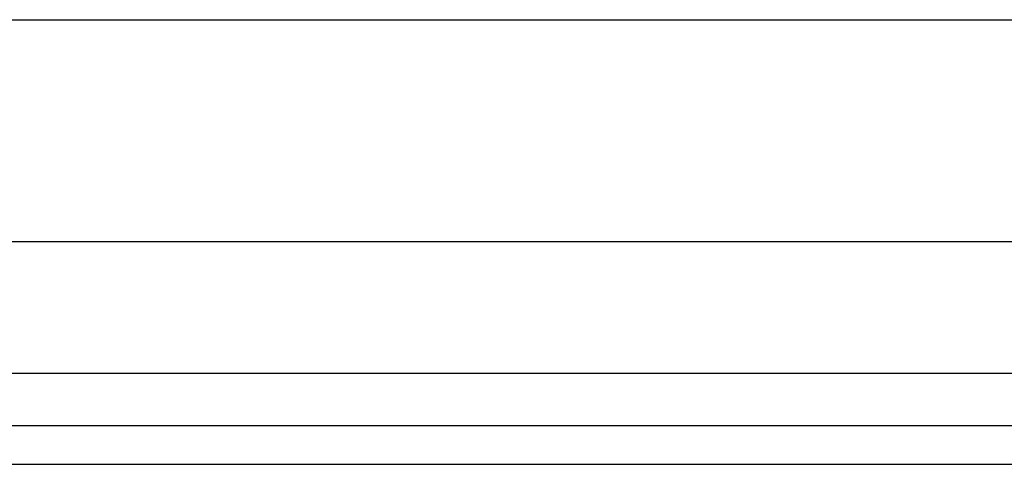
# Model space of a CAD drawing. Header units: inches. Extents: x 5 to 161, y 9 to 87.
# Tile 18 of 195: x 13.05 to 14.795, y 20.873 to 21.66. Entities that reach past the tile are written whole.
import ezdxf

# ---------------------------------------------------------------- set-up
doc = ezdxf.new("R2010")
doc.units = ezdxf.units.IN
doc.header["$MEASUREMENT"] = 0
doc.layers.add('Visible Edges(ANSI)', color=7, linetype='Continuous', lineweight=25)
doc.layers.add('Visible Tangent Edges(ANSI)', color=7, linetype='Continuous', lineweight=25)

msp = doc.modelspace()

# ---------------------------------------------------------------- linework, layer by layer
at = {"layer": 'Visible Edges(ANSI)'}
for p, q in [((5.5972, 21.6605), (33.7414, 21.6605)), ((33.7414, 21.2668), (5.5972, 21.2668)), ((34.4775, 20.9411), (4.8815, 20.9411)), ((4.8815, 20.8731), (34.4775, 20.8731))]:
    msp.add_line(p, q, dxfattribs=at)
at = {"layer": 'Visible Tangent Edges(ANSI)'}
msp.add_line((34.4775, 21.0341), (4.8815, 21.0341), dxfattribs=at)

doc.saveas('drawing.dxf')
